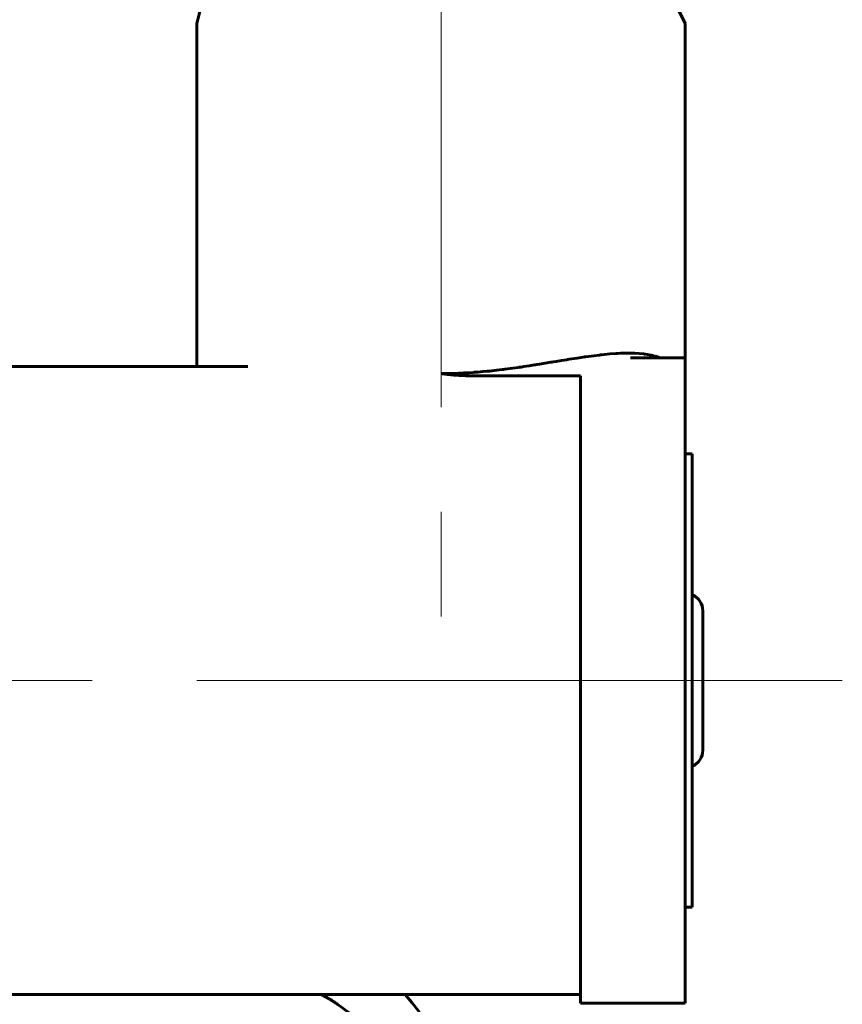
# Model space of a CAD drawing. Header units: millimetres. Extents: x 0 to 297, y 0 to 420.
# Tile 14 of 32: x 129 to 141, y 138 to 152. Entities that reach past the tile are written whole.
import ezdxf

# ---------------------------------------------------------------- set-up
doc = ezdxf.new("R2010")
doc.units = ezdxf.units.MM
for name, pattern in [('K5LT_AXLED', [12, 7.5, -1.5, 1.5, -1.5]), ('K5LT_BASIC', [0]), ('K5LT_THIN', [0])]:
    doc.linetypes.add(name, pattern=pattern)
doc.layers.add('Системный слой', color=7, linetype='Continuous')
doc.layers.add('Системный слой (1)', color=7, linetype='Continuous', true_color=0x6c6c6c)
doc.styles.add('KDIMTEXTSTYLE', font='txt', dxfattribs={"width": 0.96, "oblique": 15, "height": 5})
doc.styles.add('KTEXTSTYLE', font='txt', dxfattribs={"width": 0.96, "height": 5})
doc.dimstyles.new('KDIMSTYLE (0.50)', dxfattribs={"dimtxt": 5, "dimasz": 1, "dimexe": 2, "dimexo": 0, "dimgap": 1, "dimtad": 1, "dimlfac": 2, "dimtxsty": 'KDIMTEXTSTYLE', "dimsah": 1, "dimcen": 0, "dimdle": 1, "dimadec": 0, "dimazin": 0, "dimtfac": 0.667, "dimtmove": 0, "dimatfit": 3, "dimfxl": 1, "dimtvp": 1, "dimtolj": 1, "dimtzin": 0, "dimarcsym": 0})

# ---------------------------------------------------------------- blocks, each defined once
blk = doc.blocks.new('U149')
at = {"layer": 'Системный слой (1)', "color": 143, "linetype": 'K5LT_BASIC', "lineweight": 60, "true_color": 0x33acca}
for p, q in [((136.706, 147.474), (136.789, 147.488)), ((136.789, 147.488), (136.794, 147.489)), ((136.794, 147.489), (136.804, 147.49)), ((136.804, 147.49), (136.824, 147.493)), ((136.824, 147.493), (136.863, 147.5)), ((136.863, 147.5), (136.94, 147.512)), ((136.94, 147.512), (137.017, 147.525)), ((137.017, 147.525), (137.022, 147.526)), ((137.022, 147.526), (137.032, 147.527)), ((137.032, 147.527), (137.051, 147.531)), ((137.051, 147.531), (137.09, 147.537)), ((137.09, 147.537), (137.167, 147.549)), ((137.167, 147.549), (137.253, 147.562)), ((137.253, 147.562), (137.258, 147.562)), ((137.258, 147.562), (137.268, 147.564)), ((137.268, 147.564), (137.288, 147.566)), ((137.288, 147.566), (137.327, 147.572)), ((137.327, 147.572), (137.404, 147.582)), ((137.404, 147.582), (137.486, 147.592)), ((137.486, 147.592), (137.491, 147.593)), ((137.491, 147.593), (137.5, 147.594)), ((137.5, 147.594), (137.52, 147.596)), ((137.52, 147.596), (137.558, 147.6)), ((137.558, 147.6), (137.634, 147.607)), ((137.634, 147.607), (137.718, 147.613)), ((137.718, 147.613), (137.722, 147.613)), ((137.722, 147.613), (137.732, 147.614)), ((137.732, 147.614), (137.75, 147.615)), ((137.75, 147.615), (137.787, 147.617)), ((137.787, 147.617), (137.858, 147.619)), ((137.858, 147.619), (137.931, 147.619)), ((137.931, 147.619), (137.935, 147.619)), ((137.935, 147.619), (137.943, 147.618)), ((137.943, 147.618), (137.96, 147.618)), ((137.96, 147.618), (137.993, 147.617)), ((137.993, 147.617), (138.056, 147.613)), ((138.056, 147.613), (138.119, 147.607)), ((138.119, 147.607), (138.122, 147.606)), ((138.122, 147.606), (138.13, 147.605)), ((138.13, 147.605), (138.144, 147.603)), ((138.144, 147.603), (138.172, 147.599)), ((138.172, 147.599), (138.227, 147.589)), ((138.227, 147.589), (138.28, 147.577)), ((138.28, 147.577), (138.282, 147.576)), ((138.282, 147.576), (138.287, 147.575)), ((138.287, 147.575), (138.297, 147.572)), ((138.297, 147.572), (138.316, 147.566)), ((138.316, 147.566), (138.352, 147.553)), ((138.352, 147.553), (138.358, 147.551)), ((135.615, 147.339), (135.676, 147.343)), ((135.676, 147.343), (135.68, 147.343)), ((135.68, 147.343), (135.689, 147.344)), ((135.689, 147.344), (135.707, 147.345)), ((135.707, 147.345), (135.743, 147.348)), ((135.743, 147.348), (135.814, 147.354)), ((135.814, 147.354), (135.876, 147.36)), ((135.876, 147.36), (135.881, 147.36)), ((135.881, 147.36), (135.89, 147.361)), ((135.89, 147.361), (135.908, 147.363)), ((135.908, 147.363), (135.944, 147.367)), ((135.944, 147.367), (136.015, 147.375)), ((136.015, 147.375), (136.093, 147.384)), ((136.093, 147.384), (136.098, 147.384)), ((136.098, 147.384), (136.108, 147.386)), ((136.108, 147.386), (136.127, 147.388)), ((136.127, 147.388), (136.166, 147.393)), ((136.166, 147.393), (136.242, 147.403)), ((136.242, 147.403), (136.327, 147.415)), ((136.327, 147.415), (136.332, 147.416)), ((136.332, 147.416), (136.342, 147.417)), ((136.342, 147.417), (136.362, 147.42)), ((136.362, 147.42), (136.401, 147.426)), ((136.401, 147.426), (136.479, 147.438)), ((136.479, 147.438), (136.555, 147.45)), ((136.555, 147.45), (136.56, 147.45)), ((136.56, 147.45), (136.569, 147.452)), ((136.569, 147.452), (136.589, 147.455)), ((136.589, 147.455), (136.628, 147.461)), ((136.628, 147.461), (136.706, 147.474)), ((135.215, 147.327), (135.463, 147.331)), ((135.463, 147.331), (135.468, 147.332)), ((135.468, 147.332), (135.478, 147.332)), ((135.478, 147.332), (135.497, 147.333)), ((135.497, 147.333), (135.537, 147.335)), ((135.537, 147.335), (135.615, 147.339))]:
    blk.add_line(p, q, dxfattribs=at)
blk = doc.blocks.new('U176')
at = {"layer": 'Системный слой (1)', "color": 143, "linetype": 'K5LT_BASIC', "lineweight": 60, "true_color": 0x33acca}
for p, q in [((138.965, 143.926), (138.965, 143.426)), ((138.965, 143.426), (138.965, 141.926))]:
    blk.add_line(p, q, dxfattribs=at)
blk = doc.blocks.new('U200')
at = {"layer": 'Системный слой (1)', "color": 143, "linetype": 'K5LT_BASIC', "lineweight": 60, "true_color": 0x33acca}
for p, q in [((135.287, 154.094), (133.082, 153.732)), ((137.173, 153.795), (135.287, 154.094)), ((133.082, 153.732), (132.74, 153.582)), ((138.323, 153.15), (137.173, 153.795)), ((132.74, 153.582), (131.822, 152.773)), ((138.715, 152.344), (138.323, 153.15)), ((131.822, 152.773), (131.715, 152.344))]:
    blk.add_line(p, q, dxfattribs=at)
blk = doc.blocks.new('U205')
at = {"layer": 'Системный слой (1)', "color": 143, "linetype": 'K5LT_BASIC', "lineweight": 60, "true_color": 0x33acca}
for start, end in [(275.2038, 62.7329), (270, 275.2038)]:
    blk.add_arc((132.465, 136.426), 2.25, start, end, dxfattribs=at)
blk = doc.blocks.new('U206')
at = {"layer": 'Системный слой (1)', "color": 143, "linetype": 'K5LT_BASIC', "lineweight": 60, "true_color": 0x33acca}
for start, end in [(315, 41.8103), (257.7177, 270)]:
    blk.add_arc((132.465, 136.426), 3, start, end, dxfattribs=at)
blk = doc.blocks.new('D10')
at = {"layer": 'Системный слой (1)'}
for points in [[(109.371, 152.128), (111.81, 156.542), (108.312, 152.91), (109.138, 152.921)], [(82.12, 116.311), (85.619, 119.943), (84.793, 119.932), (84.56, 120.725)]]:
    blk.add_hatch(color=7, dxfattribs=at).paths.add_polyline_path(points)
at = {"layer": 'Системный слой (1)', "color": 7, "linetype": 'K5LT_THIN', "lineweight": 18, "true_color": 0xffffff}
for p, q in [((111.81, 156.542), (121.515, 169.692)), ((121.515, 169.692), (139.109, 169.692)), ((82.12, 116.311), (111.81, 156.542)), ((108.312, 152.91), (111.81, 156.542)), ((111.81, 156.542), (109.371, 152.128)), ((109.138, 152.921), (108.312, 152.91)), ((109.371, 152.128), (109.138, 152.921)), ((82.12, 116.311), (84.56, 120.725)), ((84.56, 120.725), (84.793, 119.932)), ((85.619, 119.943), (82.12, 116.311)), ((84.793, 119.932), (85.619, 119.943))]:
    blk.add_line(p, q, dxfattribs=at)
blk.add_arc((96.965, 136.426), 25, 228.9919, 25.8419, dxfattribs=at)
blk.add_arc((96.965, 136.426), 25, 228.9919, 25.8419, dxfattribs=at)
blk.add_wipeout([(123.515, 170.692), (123.515, 178.074), (136.566, 178.074), (136.566, 170.692)]).dxf.layer = 'Системный слой (1)'
at = {"layer": 'Системный слой (1)', "color": 7, "char_height": 5, "attachment_point": 1, "style": 'KTEXTSTYLE'}
for s, insert in [('\\fArial|b0|c204|p34;\\H5.0;\\W1.000;\\Q15;\\fGOST Type AU|b0|i0|c204|p34;\\Q15;\\W0.960;⌀', (123.515, 177.28)), ('\\fArial|b0|c204|p34;\\H5.0;\\W1.000;\\Q15;\\fGOST Type AU|b0|i0|c204|p34;\\Q15;\\W0.960;100', (126.823, 177.28))]:
    blk.add_mtext(s, dxfattribs=dict(at, insert=insert))
blk = doc.blocks.new('KDIMARROW_01')
at = {"layer": 'Системный слой'}
blk.add_hatch(color=0, dxfattribs=at).paths.add_polyline_path([(-5, -0.658), (0, 0), (-5, 0.658), (-4.5, 0)])
at = {"layer": 'Системный слой', "color": 0, "linetype": 'K5LT_THIN', "lineweight": 18}
for p, q in [((-4.5, 0), (-5, 0.658)), ((-5, 0.658), (0, 0)), ((0, 0), (-5, -0.658)), ((-5, -0.658), (-4.5, 0))]:
    blk.add_line(p, q, dxfattribs=at)
at = {"layer": 'Системный слой (1)', "color": 0, "linetype": 'K5LT_THIN', "lineweight": 18}
blk.add_line((96.965, 338.873), (96.465, 338.873), dxfattribs=at)

msp = doc.modelspace()

# ---------------------------------------------------------------- linework, layer by layer
at = {"layer": 'Системный слой (1)', "color": 30, "linetype": 'K5LT_AXLED', "lineweight": 18, "true_color": 0xff8000}
for p, q in [((135.2153, 154.3444), (135.2153, 143.4063)), ((139.2153, 142.9264), (126.4653, 142.9264)), ((140.9653, 142.9264), (136.7153, 142.9264))]:
    msp.add_line(p, q, dxfattribs=at)
at = {"layer": 'Системный слой (1)', "color": 143, "linetype": 'K5LT_BASIC', "lineweight": 60, "true_color": 0x33acca}
for p, q in [((131.7153, 152.3444), (131.7153, 147.4264)), ((138.7153, 152.3444), (138.7153, 147.5514)), ((137.9317, 147.5514), (138.7153, 147.5514)), ((137.9317, 147.5514), (137.9559, 147.5513)), ((138.7153, 147.5514), (138.7153, 138.3014)), ((129.7153, 147.4264), (128.4653, 147.4264)), ((129.7153, 147.4264), (132.4458, 147.4264)), ((132.4408, 147.4264), (132.4458, 147.4264)), ((135.6331, 147.2947), (137.2153, 147.2947)), ((137.2153, 147.2947), (137.2153, 138.3014)), ((138.7153, 146.1764), (138.8153, 146.1764)), ((138.8153, 146.1764), (138.8153, 139.6764)), ((138.7153, 139.6764), (138.8153, 139.6764)), ((129.7153, 138.4264), (128.4653, 138.4264)), ((129.7153, 138.4264), (137.2153, 138.4264)), ((137.2153, 138.3014), (138.7153, 138.3014))]:
    msp.add_line(p, q, dxfattribs=at)
for centre, start, end in [((138.7153, 143.9264), 0, 66.42182), ((138.7153, 141.9264), 293.57818, 0)]:
    msp.add_arc(centre, 0.25, start, end, dxfattribs=at)
for points, knots in [([(135.6331, 147.2947), (135.6189, 147.2947), (135.5895, 147.2949), (135.56, 147.2956), (135.529, 147.2967), (135.4966, 147.2982), (135.4481, 147.3011), (135.4068, 147.3044), (135.3704, 147.3077), (135.3299, 147.3118), (135.2949, 147.3159), (135.2588, 147.3206), (135.2381, 147.3234), (135.2203, 147.326), (135.2153, 147.3267)], [0, 0, 0, 0, 0.1018676, 0.2095107, 0.2114385, 0.3229168, 0.4414369, 0.5593124, 0.6188409, 0.7032931, 0.8501894, 0.8712517, 0.9638665, 1, 1, 1, 1]), ([(133.557, 138.3938), (133.5674, 138.3881), (133.5776, 138.3823), (133.5878, 138.3764), (133.5878, 138.3764), (133.592, 138.374), (133.5962, 138.3716), (133.6029, 138.3676), (133.6054, 138.3661), (133.6096, 138.3637), (133.6112, 138.3628), (133.6143, 138.3609), (133.6159, 138.3599), (133.6187, 138.3583), (133.6199, 138.3575), (133.6236, 138.3553), (133.6261, 138.3539), (133.6332, 138.3495), (133.6379, 138.3467), (133.6517, 138.3382), (133.6607, 138.3326), (133.6829, 138.3186), (133.696, 138.3101), (133.7161, 138.2967), (133.7233, 138.2919), (133.7304, 138.2871)], [0.5457131, 0.5457131, 0.5457131, 0.5457131, 2.2562858, 2.2562858, 2.2578776, 2.2578776, 2.9542363, 2.9542363, 3.384458, 3.384458, 3.6502559, 3.6502559, 3.9160539, 3.9160539, 4.1228013, 4.1228013, 4.536296, 4.536296, 5.3337541, 5.3337541, 6.8696039, 6.8696039, 9.1258897, 9.1258897, 10.3590782, 10.3590782, 10.3590782, 10.3590782])]:
    msp.add_open_spline(points, degree=3, knots=knots, dxfattribs=at)

# ---------------------------------------------------------------- block references
at = {"layer": 'Системный слой (1)'}
for name in ['U200', 'U149', 'U176', 'U206', 'U205']:
    msp.add_blockref(name, (0, 0), dxfattribs=at)

# ---------------------------------------------------------------- next in the draw order: dimensions: what is measured, and where the dimension line sits
at = {"layer": 'Системный слой (1)', "color": 7}
dim = msp.add_diameter_dim_2p(p1=(67.2755, 96.1956), p2=(126.6552, 176.6571), dimstyle='KDIMSTYLE (0.50)', override={"dimtih": 1, "dimtoh": 1, "dimpost": '\\fGOST Type AU|b0|c204|p34;\\H5.0;\\W0.960;\\Q15;<>', "dimblk1": 'KDIMARROW_01', "dimblk2": 'KDIMARROW_01', "dimclrt": 7, "dimtol": 1, "dimtp": 0, "dimtm": 0, "dimtdec": 5, "dimtmove": 1, "dimatfit": 2, "dimtolj": 1}, dxfattribs=at)
dim.commit()
dim.dimension.update_dxf_attribs({"geometry": 'D10', "text_midpoint": (123.5153, 169.6925), "dimtype": 163})

doc.saveas('drawing.dxf')
